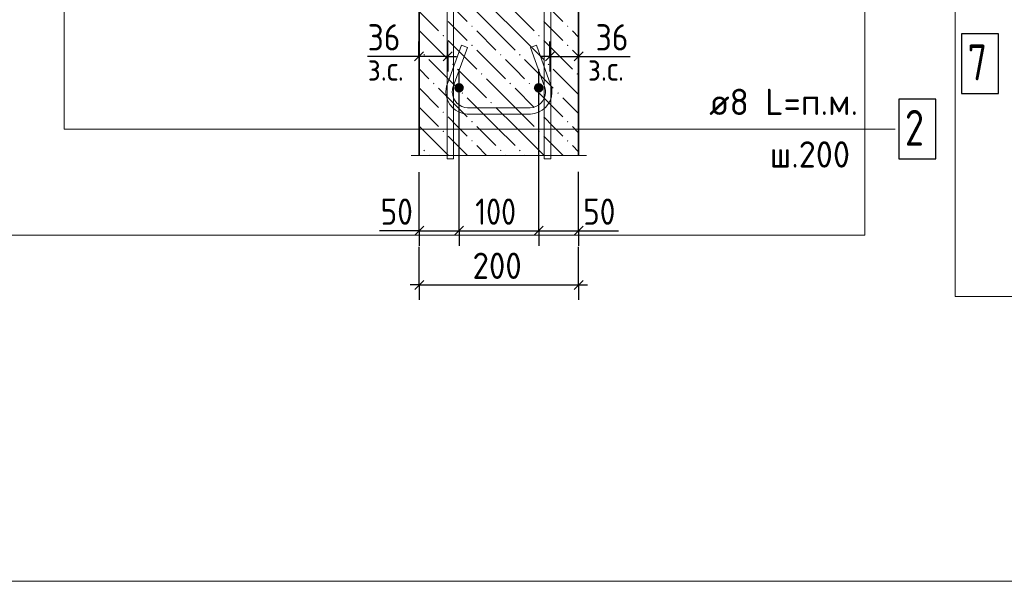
# Model space of a CAD drawing. Header units: millimetres. Extents: x 0 to 21005, y 0 to 14855.
# Tile 34 of 50: x 11471 to 15589, y 3974 to 6324. Entities that reach past the tile are written whole.
import ezdxf

# ---------------------------------------------------------------- set-up
doc = ezdxf.new("R2010")
doc.units = ezdxf.units.MM
for name, color, linetype, lineweight in [('Standard', 7, 'Continuous', 25), ('Выпуски арматуры Г-обр.', 7, 'Continuous', 25), ('Позиционная метка линия выноска', 7, 'Continuous', 13), ('Стена фоновая арматура У1', 7, 'Continuous', 25), ('Стена фоновая арматура Х1', 7, 'Continuous', 25), ('Стена фоновая затяжка С-обр.', 7, 'Continuous', 25)]:
    doc.layers.add(name, color=color, linetype=linetype, lineweight=lineweight)
doc.layers.add('ЖБ Стена верхний уровень', color=7, linetype='Continuous', lineweight=25, true_color=0x006e00)
doc.layers.add('Размерная выноска', color=7, linetype='Continuous')
doc.styles.add('ISOCPEUR', font='txt')

msp = doc.modelspace()

# ---------------------------------------------------------------- hatches: boundary and pattern name
at = {"layer": 'ЖБ Стена верхний уровень', "linetype": 'Continuous', "lineweight": 18, "transparency": 33554687}
for points in [[(13239.2, 6257.1), (13242.5, 6260.4), (13245.7, 6257.1), (13242.5, 6253.9)], [(13359.2, 6297.1), (13362.5, 6300.4), (13365.7, 6297.1), (13362.5, 6293.9)], [(13639.2, 6257.1), (13642.5, 6260.4), (13645.7, 6257.1), (13642.5, 6253.9)], [(13759.2, 6297.1), (13762.5, 6300.4), (13765.7, 6297.1), (13762.5, 6293.9)], [(13359.2, 6217.1), (13362.5, 6220.4), (13365.7, 6217.1), (13362.5, 6213.9)], [(13759.2, 6217.1), (13762.5, 6220.4), (13765.7, 6217.1), (13762.5, 6213.9)], [(13159.2, 6177.1), (13162.5, 6180.4), (13165.7, 6177.1), (13162.5, 6173.9)], [(13479.2, 6177.1), (13482.5, 6180.4), (13485.7, 6177.1), (13482.5, 6173.9)], [(13559.2, 6177.1), (13562.5, 6180.4), (13565.7, 6177.1), (13562.5, 6173.9)], [(13279.2, 6137.1), (13282.5, 6140.4), (13285.7, 6137.1), (13282.5, 6133.9)], [(13679.2, 6137.1), (13682.5, 6140.4), (13685.7, 6137.1), (13682.5, 6133.9)], [(13399.2, 6097.1), (13402.5, 6100.4), (13405.7, 6097.1), (13402.5, 6093.9)], [(13799.2, 6097.1), (13802.5, 6100.4), (13805.7, 6097.1), (13802.5, 6093.9)], [(13199.2, 6057.1), (13202.5, 6060.4), (13205.7, 6057.1), (13202.5, 6053.9)], [(13519.2, 6057.1), (13522.5, 6060.4), (13525.7, 6057.1), (13522.5, 6053.9)], [(13599.2, 6057.1), (13602.5, 6060.4), (13605.7, 6057.1), (13602.5, 6053.9)], [(13319.2, 6017.1), (13322.5, 6020.4), (13325.7, 6017.1), (13322.5, 6013.9)], [(13719.2, 6017.1), (13722.5, 6020.4), (13725.7, 6017.1), (13722.5, 6013.9)], [(13439.2, 5977.1), (13442.5, 5980.4), (13445.7, 5977.1), (13442.5, 5973.9)], [(13239.2, 5937.1), (13242.5, 5940.4), (13245.7, 5937.1), (13242.5, 5933.9)], [(13639.2, 5937.1), (13642.5, 5940.4), (13645.7, 5937.1), (13642.5, 5933.9)], [(13359.2, 5897.1), (13362.5, 5900.4), (13365.7, 5897.1), (13362.5, 5893.9)], [(13759.2, 5897.1), (13762.5, 5900.4), (13765.7, 5897.1), (13762.5, 5893.9)], [(13239.2, 5857.1), (13242.5, 5860.4), (13245.7, 5857.1), (13242.5, 5853.9)], [(13639.2, 5857.1), (13642.5, 5860.4), (13645.7, 5857.1), (13642.5, 5853.9)], [(13359.2, 5817.1), (13362.5, 5820.4), (13365.7, 5817.1), (13362.5, 5813.9)], [(13759.2, 5817.1), (13762.5, 5820.4), (13765.7, 5817.1), (13762.5, 5813.9)], [(13159.2, 5777.1), (13162.5, 5780.4), (13165.7, 5777.1), (13162.5, 5773.9)], [(13479.2, 5777.1), (13482.5, 5780.4), (13485.7, 5777.1), (13482.5, 5773.9)], [(13559.2, 5777.1), (13562.5, 5780.4), (13565.7, 5777.1), (13562.5, 5773.9)]]:
    msp.add_hatch(color=7, dxfattribs=at).paths.add_polyline_path(points, flags=16)
at = {"layer": 'Стена фоновая арматура Х1', "linetype": 'Continuous', "lineweight": 18, "transparency": 33554687}
for points in [[(13328.4, 6039.2), (13326.8, 6046.8), (13322.5, 6053.3), (13316, 6057.6), (13308.4, 6059.2), (13300.7, 6057.6), (13294.2, 6053.3), (13289.9, 6046.8), (13288.4, 6039.2), (13289.9, 6031.5), (13294.2, 6025), (13300.7, 6020.7), (13308.4, 6019.2), (13316, 6020.7), (13322.5, 6025), (13326.8, 6031.5)], [(13661.7, 6039.2), (13660.2, 6046.8), (13655.8, 6053.3), (13649.3, 6057.6), (13641.7, 6059.2), (13634, 6057.6), (13627.5, 6053.3), (13623.2, 6046.8), (13621.7, 6039.2), (13623.2, 6031.5), (13627.5, 6025), (13634, 6020.7), (13641.7, 6019.2), (13649.3, 6020.7), (13655.8, 6025), (13660.2, 6031.5)]]:
    msp.add_hatch(color=7, dxfattribs=at).paths.add_polyline_path(points)

# ---------------------------------------------------------------- linework, layer by layer
at = {"layer": 'Standard', "color": 251, "linetype": 'Continuous', "lineweight": -3, "true_color": 0x656565, "transparency": 33554687}
for p, q in [((13140.8, 6170.3), (13140.8, 6232.8)), ((13260.8, 6170.3), (13260.8, 6232.8)), ((13688.4, 6170.3), (13688.4, 6232.8)), ((13808.4, 6170.3), (13808.4, 6232.8)), ((13140.8, 6170.3), (13140.8, 6107.8)), ((13260.8, 6170.3), (13260.8, 6107.8)), ((13688.4, 6170.3), (13688.4, 6107.8)), ((13808.4, 6170.3), (13808.4, 6107.8)), ((13141.7, 5441), (13141.7, 5503.5)), ((13308.4, 5441), (13308.4, 5503.5)), ((13641.7, 5441), (13641.7, 5503.5)), ((13808.4, 5441), (13808.4, 5503.5)), ((13141.7, 5441), (13141.7, 5378.5)), ((13308.4, 5441), (13308.4, 5378.5)), ((13641.7, 5441), (13641.7, 5378.5)), ((13808.4, 5441), (13808.4, 5378.5)), ((13141.7, 5214.5), (13141.7, 5374.3)), ((13808.4, 5214.5), (13808.4, 5374.3)), ((13141.7, 5214.5), (13141.7, 5277)), ((13808.4, 5214.5), (13808.4, 5277)), ((13141.7, 5214.5), (13141.7, 5152)), ((13808.4, 5214.5), (13808.4, 5152))]:
    msp.add_line(p, q, dxfattribs=at)
at = {"layer": 'Standard', "color": 7, "linetype": 'Continuous', "lineweight": 25, "transparency": 33554687}
for p, q in [((13159.6, 6189.1), (13122.1, 6151.6)), ((13279.6, 6189.1), (13242.1, 6151.6)), ((13669.6, 6151.6), (13707.1, 6189.1)), ((13789.6, 6151.6), (13827.1, 6189.1)), ((13122.9, 5422.2), (13160.4, 5459.7)), ((13289.6, 5422.2), (13327.1, 5459.7)), ((13622.9, 5422.2), (13660.4, 5459.7)), ((13789.6, 5422.2), (13827.1, 5459.7)), ((13122.9, 5195.8), (13160.4, 5233.3)), ((13789.6, 5195.8), (13827.1, 5233.3))]:
    msp.add_line(p, q, dxfattribs=at)
at = {"layer": 'Standard', "color": 7, "linetype": 'Continuous', "lineweight": -3, "transparency": 33554687}
for p, q in [((13140.8, 6170.3), (13103.3, 6170.3)), ((13260.8, 6170.3), (13140.8, 6170.3)), ((13260.8, 6170.3), (13298.3, 6170.3)), ((13688.4, 6170.3), (13650.9, 6170.3)), ((13688.4, 6170.3), (13808.4, 6170.3)), ((13808.4, 6170.3), (13845.9, 6170.3)), ((13141.7, 5441), (13104.2, 5441)), ((13141.7, 5441), (13308.4, 5441)), ((13308.4, 5441), (13641.7, 5441)), ((13641.7, 5441), (13808.4, 5441)), ((13808.4, 5441), (13845.9, 5441)), ((13141.7, 5214.5), (13104.2, 5214.5)), ((13141.7, 5214.5), (13808.4, 5214.5)), ((13808.4, 5214.5), (13845.9, 5214.5))]:
    msp.add_line(p, q, dxfattribs=at)
at = {"layer": 'Standard', "color": 7, "linetype": 'Continuous', "lineweight": 13, "transparency": 33554687}
for points in [[(16303.2, 9631.2), (10646.3, 9631.2), (10646.3, 3974.3), (16303.2, 3974.3), (16303.2, 9631.2)], [(21005, 9580.2), (15383.9, 9580.2), (15383.9, 5165.5), (21005, 5165.5)]]:
    msp.add_lwpolyline(points, dxfattribs=at)
at = {"layer": 'Standard', "color": 254, "linetype": 'Continuous', "lineweight": 18, "true_color": 0xc4c4ff, "transparency": 33554687}
msp.add_lwpolyline([(11219.4, 5422.5), (15006.2, 5422.5), (15006.2, 9179.3), (11219.4, 9179.3), (11219.4, 5422.5)], dxfattribs=at)
at = {"layer": 'Standard', "color": 251, "linetype": 'Continuous', "lineweight": -3, "true_color": 0x656565, "transparency": 33554687}
for points in [[(13308.4, 5441), (13308.4, 5449.5), (13308.4, 5449.5), (13308.4, 5449.5), (13308.4, 5449.5), (13308.4, 5881.3), (13308.4, 5881.3), (13308.4, 6116.9)], [(13641.7, 5441), (13641.7, 5449.5), (13641.7, 5449.5), (13641.7, 6116.9)], [(13141.7, 5441), (13141.7, 5449.5), (13141.7, 5449.5), (13141.7, 5449.5), (13141.7, 5449.5), (13141.7, 5672.7), (13141.7, 5672.7), (13141.7, 5685.7)], [(13808.4, 5441), (13808.4, 5449.5), (13808.4, 5449.5), (13808.4, 5688)]]:
    msp.add_lwpolyline(points, dxfattribs=at)
at = {"layer": 'Выпуски арматуры Г-обр.', "color": 7, "linetype": 'Continuous', "lineweight": 25, "transparency": 33554687}
msp.add_lwpolyline([(15410.2, 6015.5), (15565.2, 6015.5), (15565.2, 6265.5), (15410.2, 6265.5), (15410.2, 6015.5)], dxfattribs=at)
at = {"layer": 'ЖБ Стена верхний уровень', "color": 7, "linetype": 'Continuous', "lineweight": 35, "transparency": 33554687}
for p, q in [((13808.4, 5755.8), (13808.4, 8322.5)), ((13141.7, 7722.5), (13141.7, 5755.8))]:
    msp.add_line(p, q, dxfattribs=at)
at = {"layer": 'ЖБ Стена верхний уровень', "color": 9, "linetype": 'Continuous', "lineweight": 18, "true_color": 0xc7c7c7, "transparency": 33554687}
for p, q in [((13222.5, 6437.1), (13342.5, 6317.1)), ((13622.5, 6437.1), (13742.5, 6317.1)), ((13462.5, 6277.1), (13342.5, 6397.1)), ((13142.5, 6357.1), (13222.5, 6277.1)), ((13462.5, 6357.1), (13542.5, 6277.1)), ((13542.5, 6357.1), (13622.5, 6277.1)), ((13302.5, 6277.1), (13262.5, 6317.1)), ((13702.5, 6277.1), (13662.5, 6317.1)), ((13141.7, 6277.9), (13142.5, 6277.1)), ((13142.5, 6277.1), (13262.5, 6157.1)), ((13342.5, 6237.1), (13302.5, 6277.1)), ((13382.5, 6277.1), (13462.5, 6197.1)), ((13462.5, 6277.1), (13542.5, 6197.1)), ((13542.5, 6277.1), (13662.5, 6157.1)), ((13742.5, 6237.1), (13702.5, 6277.1)), ((13782.5, 6277.1), (13808.4, 6251.3)), ((13262.5, 6237.1), (13382.5, 6117.1)), ((13662.5, 6237.1), (13782.5, 6117.1)), ((13141.7, 6197.9), (13142.5, 6197.1)), ((13382.5, 6197.1), (13502.5, 6077.1)), ((13782.5, 6197.1), (13808.4, 6171.3)), ((13182.5, 6157.1), (13302.5, 6037.1)), ((13542.5, 6117.1), (13502.5, 6157.1)), ((13582.5, 6157.1), (13702.5, 6037.1)), ((13142.5, 6117.1), (13141.7, 6117.9)), ((13182.5, 6077.1), (13142.5, 6117.1)), ((13302.5, 6117.1), (13422.5, 5997.1)), ((13582.5, 6077.1), (13542.5, 6117.1)), ((13702.5, 6117.1), (13808.4, 6011.3)), ((13542.5, 5957.1), (13422.5, 6077.1)), ((13142.5, 6037.1), (13222.5, 5957.1)), ((13222.5, 6037.1), (13342.5, 5917.1)), ((13542.5, 6037.1), (13622.5, 5957.1)), ((13622.5, 6037.1), (13742.5, 5917.1)), ((13462.5, 5877.1), (13342.5, 5997.1)), ((13808.4, 5931.3), (13742.5, 5997.1)), ((13142.5, 5957.1), (13141.7, 5957.9)), ((13142.5, 5957.1), (13222.5, 5877.1)), ((13462.5, 5957.1), (13542.5, 5877.1)), ((13542.5, 5957.1), (13622.5, 5877.1)), ((13302.5, 5877.1), (13262.5, 5917.1)), ((13702.5, 5877.1), (13662.5, 5917.1)), ((13141.7, 5877.9), (13142.5, 5877.1)), ((13142.5, 5877.1), (13262.5, 5757.1)), ((13342.5, 5837.1), (13302.5, 5877.1)), ((13382.5, 5877.1), (13462.5, 5797.1)), ((13462.5, 5877.1), (13542.5, 5797.1)), ((13542.5, 5877.1), (13662.5, 5757.1)), ((13742.5, 5837.1), (13702.5, 5877.1)), ((13782.5, 5877.1), (13808.4, 5851.3)), ((13262.5, 5837.1), (13343.8, 5755.8)), ((13662.5, 5837.1), (13743.8, 5755.8)), ((13141.7, 5797.9), (13142.5, 5797.1)), ((13382.5, 5797.1), (13423.8, 5755.8)), ((13782.5, 5797.1), (13808.4, 5771.3)), ((13182.5, 5757.1), (13183.8, 5755.8)), ((13503.8, 5755.8), (13502.5, 5757.1)), ((13582.5, 5757.1), (13583.8, 5755.8))]:
    msp.add_line(p, q, dxfattribs=at)
at = {"layer": 'Позиционная метка линия выноска', "color": 7, "linetype": 'Continuous', "lineweight": 13, "transparency": 33554687}
for p, q in [((11656.3, 5866.7), (11656.3, 8256.7)), ((13246.3, 5866.7), (11656.3, 5866.7)), ((13246.3, 5866.7), (15132.2, 5866.7))]:
    msp.add_line(p, q, dxfattribs=at)
at = {"layer": 'Размерная выноска', "color": 7, "linetype": 'Continuous', "lineweight": -3, "transparency": 33554687}
for p, q in [((13140.8, 6170.3), (12925.7, 6170.3)), ((13808.4, 6170.3), (14023.5, 6170.3)), ((13141.7, 5441), (12975, 5441)), ((13808.4, 5441), (13975, 5441))]:
    msp.add_line(p, q, dxfattribs=at)
at = {"layer": 'Размерная выноска', "color": 7, "linetype": 'Continuous', "lineweight": 13, "transparency": 33554687}
msp.add_line((13108.4, 5755.8), (13841.7, 5755.8), dxfattribs=at)
at = {"layer": 'Стена фоновая арматура У1', "color": 7, "linetype": 'Continuous', "lineweight": 13, "transparency": 33554687}
for points in [[(13285, 8222.5), (13285, 5742.5), (13258.4, 5742.5), (13258.4, 8222.5), (13285, 8222.5)], [(13285, 8222.5), (13285, 5742.5), (13258.4, 5742.5), (13258.4, 8222.5), (13285, 8222.5)], [(13691.7, 8222.5), (13691.7, 5742.5), (13665, 5742.5), (13665, 8222.5), (13691.7, 8222.5)], [(13691.7, 8222.5), (13691.7, 5742.5), (13665, 5742.5), (13665, 8222.5), (13691.7, 8222.5)]]:
    msp.add_lwpolyline(points, dxfattribs=at)
at = {"layer": 'Стена фоновая арматура У1', "color": 7, "linetype": 'Continuous', "lineweight": 25, "transparency": 33554687}
msp.add_lwpolyline([(15148.2, 5741.7), (15303.2, 5741.7), (15303.2, 5991.7), (15148.2, 5991.7), (15148.2, 5741.7)], dxfattribs=at)
at = {"layer": 'Стена фоновая затяжка С-обр.', "color": 98, "linetype": 'Continuous', "lineweight": 13, "true_color": 0x005000, "transparency": 33554687}
msp.add_lwpolyline([(13631.8, 6217.2), (13691.4, 6053.4), (13692.6, 6049.8), (13693.6, 6046.1), (13694.5, 6042.4), (13695.3, 6038.6), (13695.9, 6034.8), (13696.3, 6031), (13696.6, 6027.1), (13696.7, 6023.4), (13696.7, 6018), (13694.4, 6001.7), (13688.8, 5984.8), (13680.1, 5969.2), (13669.4, 5956.3), (13656.6, 5945.6), (13641, 5936.9), (13624, 5931.3), (13607.8, 5929), (13342.3, 5929), (13326, 5931.3), (13309.1, 5936.9), (13293.5, 5945.6), (13280.7, 5956.3), (13269.9, 5969.2), (13261.2, 5984.8), (13255.6, 6001.7), (13253.4, 6018), (13253.4, 6023.4), (13253.5, 6027.1), (13253.8, 6031), (13254.2, 6034.8), (13254.8, 6038.6), (13255.5, 6042.4), (13256.4, 6046.1), (13257.5, 6049.8), (13258.6, 6053.4), (13318.3, 6217.2), (13343.3, 6208.1), (13283.9, 6044.7), (13283, 6042), (13282.2, 6039.3), (13281.6, 6036.6), (13281, 6034), (13280.6, 6031.2), (13280.3, 6028.5), (13280.1, 6025.8), (13280, 6022.9), (13280, 6019.8), (13281.7, 6007.8), (13285.7, 5995.6), (13292, 5984.4), (13299.6, 5975.3), (13308.7, 5967.7), (13319.9, 5961.4), (13332.1, 5957.4), (13344.1, 5955.7), (13605.9, 5955.7), (13618, 5957.4), (13630.2, 5961.4), (13641.4, 5967.7), (13650.5, 5975.3), (13658.1, 5984.4), (13664.3, 5995.6), (13668.3, 6007.8), (13670, 6019.8), (13670, 6022.9), (13669.9, 6025.8), (13669.7, 6028.5), (13669.4, 6031.2), (13669, 6034), (13668.5, 6036.6), (13667.8, 6039.3), (13667.1, 6042), (13666.2, 6044.7), (13606.7, 6208.1), (13631.8, 6217.2)], dxfattribs=at)
msp.add_lwpolyline([(13631.8, 6217.2), (13691.4, 6053.4), (13692.6, 6049.8), (13693.6, 6046.1), (13694.5, 6042.4), (13695.3, 6038.6), (13695.9, 6034.8), (13696.3, 6031), (13696.6, 6027.1), (13696.7, 6023.4), (13696.7, 6018), (13694.4, 6001.7), (13688.8, 5984.8), (13680.1, 5969.2), (13669.4, 5956.3), (13656.6, 5945.6), (13641, 5936.9), (13624, 5931.3), (13607.8, 5929), (13342.3, 5929), (13326, 5931.3), (13309.1, 5936.9), (13293.5, 5945.6), (13280.7, 5956.3), (13269.9, 5969.2), (13261.2, 5984.8), (13255.6, 6001.7), (13253.4, 6018), (13253.4, 6023.4), (13253.5, 6027.1), (13253.8, 6031), (13254.2, 6034.8), (13254.8, 6038.6), (13255.5, 6042.4), (13256.4, 6046.1), (13257.5, 6049.8), (13258.6, 6053.4), (13318.3, 6217.2), (13343.3, 6208.1), (13283.9, 6044.7), (13283, 6042), (13282.2, 6039.3), (13281.6, 6036.6), (13281, 6034), (13280.6, 6031.2), (13280.3, 6028.5), (13280.1, 6025.8), (13280, 6022.9), (13280, 6019.8), (13281.7, 6007.8), (13285.7, 5995.6), (13292, 5984.4), (13299.6, 5975.3), (13308.7, 5967.7), (13319.9, 5961.4), (13332.1, 5957.4), (13344.1, 5955.7), (13605.9, 5955.7), (13618, 5957.4), (13630.2, 5961.4), (13641.4, 5967.7), (13650.5, 5975.3), (13658.1, 5984.4), (13664.3, 5995.6), (13668.3, 6007.8), (13670, 6019.8), (13670, 6022.9), (13669.9, 6025.8), (13669.7, 6028.5), (13669.4, 6031.2), (13669, 6034), (13668.5, 6036.6), (13667.8, 6039.3), (13667.1, 6042), (13666.2, 6044.7), (13606.7, 6208.1), (13631.8, 6217.2)], dxfattribs=at)

# ---------------------------------------------------------------- texts
at = {"layer": 'Standard', "color": 7, "linetype": 'Continuous', "lineweight": 25, "transparency": 33554687, "char_height": 110, "attachment_point": 7, "style": 'ISOCPEUR'}
for s, insert, width in [('\\W0.87;36', (12926.2, 6195.3), 201.962), ('\\W0.87;36', (13879.9, 6195.3), 201.97), ('\\W0.87;50', (12979.9, 5466), 201.962), ('\\W0.83;100', (13376, 5466), 254.286), ('\\W0.87;50', (13827.1, 5466), 201.966), ('\\W0.91;200', (13365, 5239.5), 280.998)]:
    msp.add_mtext(s, dxfattribs=dict(at, insert=insert, width=width))
at = {"layer": 'Standard', "color": 7, "linetype": 'Continuous', "lineweight": 18, "transparency": 33554687, "char_height": 100, "attachment_point": 7, "style": 'ISOCPEUR'}
for insert, width in [((12926.6, 6068.8), 229.978), ((13847.5, 6068.8), 229.971)]:
    msp.add_mtext('\\W0.90;з.с.', dxfattribs=dict(at, insert=insert, width=width))
at = {"layer": 'Выпуски арматуры Г-обр.', "color": 7, "linetype": 'Continuous', "lineweight": 13, "transparency": 33554687, "insert": (15435.2, 6070.5), "char_height": 150, "width": 163.203, "attachment_point": 7, "style": 'ISOCPEUR'}
msp.add_mtext('\\W0.78;7', dxfattribs=at)
at = {"layer": 'Стена фоновая арматура У1', "color": 7, "linetype": 'Continuous', "lineweight": 13, "transparency": 33554687, "attachment_point": 7, "style": 'ISOCPEUR'}
for s, insert, char_height, width in [('\\W0.97;ø8 L=п.м. ', (14354.8, 5925.4), 110, 745.932), ('\\W0.78;2', (15173.2, 5796.7), 150, 163.203), ('\\W0.95;ш.200 ', (14607.8, 5705.4), 110, 481.068)]:
    msp.add_mtext(s, dxfattribs=dict(at, insert=insert, char_height=char_height, width=width))

doc.saveas('drawing.dxf')
